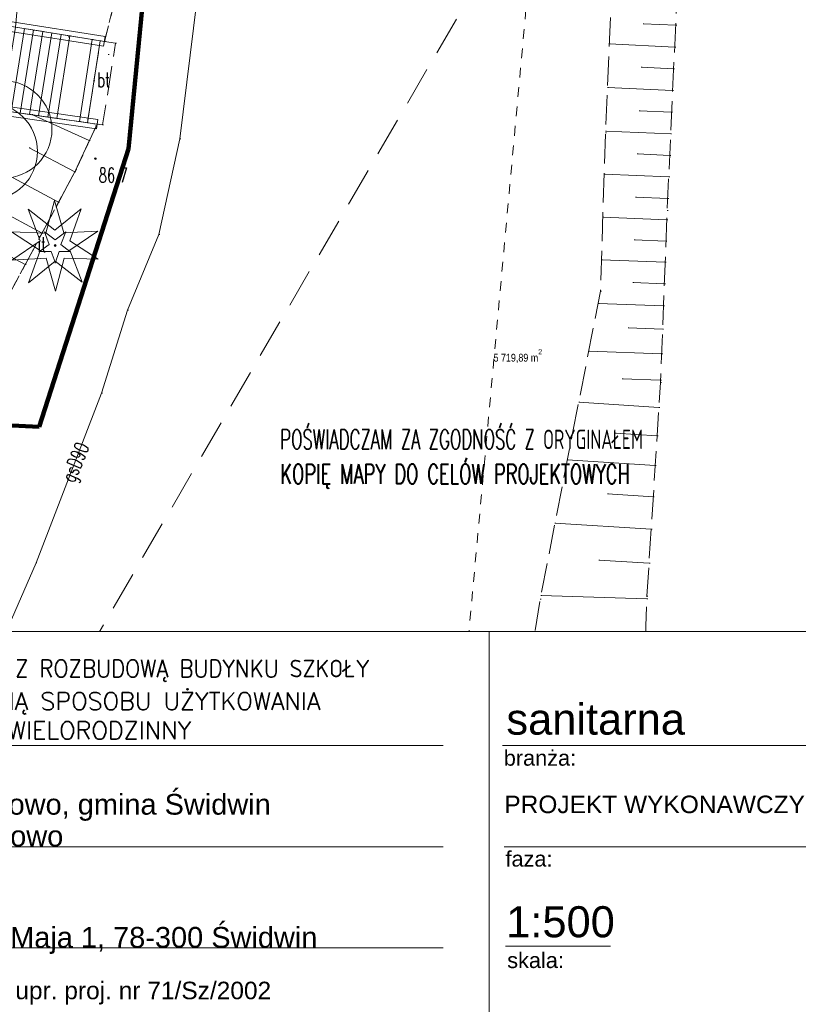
# Model space of a CAD drawing. Extents: x -134780 to 5540120, y 74663 to 5964901.
# Tile 58 of 71: x 5539606 to 5539646, y 5961280 to 5961330. Entities that reach past the tile are written whole.
import ezdxf
from ezdxf.lldxf.tags import DXFTag

# ---------------------------------------------------------------- set-up
doc = ezdxf.new("R2010")
doc.units = 0
doc.header["$MEASUREMENT"] = 0
doc.set_wipeout_variables(frame=1)
for name, pattern in [('L_0_03', [1, 0.5, -0.5]), ('L_0_05', [1.75, 1.25, -0.5]), ('L_0_06', [2, 1.5, -0.5]), ('L_0_0C', [3, 2, -1]), ('Wipeout_Contour', [1000, 0, -1000])]:
    doc.linetypes.add(name, pattern=pattern)
for name, color, linetype, lineweight in [('000_Inne__niezydentyfikowane__Nr_Pióra__7', 7, 'Continuous', 13), ('0_Nr_Pióra__7', 7, 'Continuous', 13), ('Arch opisy_Nr_Pióra__80', 3, 'Continuous', 211), ('ARCH TABELA_Nr_Pióra__1', 7, 'Continuous', 25), ('ARCH TABELA_Nr_Pióra__21', 7, 'Continuous', 9), ('ARCH TABELA_Nr_Pióra__7', 7, 'Continuous', 13), ('arch wypelnienia_Nr_Pióra__21', 7, 'Continuous', 9), ('bt_Nr_Pióra__7', 7, 'Continuous', 13), ('inny_obiekt_zagospodarowania_terenu_Atr17_Nr_Pióra__7', 7, 'Continuous', 13), ('inny_obiekt_zagospodarowania_terenu_Nr_Pióra__7', 7, 'Continuous', 13), ('KR_ObiektKarto_Nr_Pióra__7', 7, 'Continuous', 13), ('mapa', 7, 'Continuous', 13), ('mur_op_Nr_Pióra__7', 7, 'Continuous', 13), ('ogrodzenie_trwale_Nr_Pióra__7', 7, 'Continuous', 13), ('pikieta_naturalna_Atr2_Nr_Pióra__7', 7, 'Continuous', 13), ('pikieta_naturalna_Nr_Pióra__7', 7, 'Continuous', 13), ('przewod_gazowy_Atr1_Nr_Pióra__7', 7, 'Continuous', 13), ('przewod_gazowy_Nr_Pióra__7', 7, 'Continuous', 13), ('przewod_wodociagowy_Nr_Pióra__7', 7, 'Continuous', 13), ('sch_Nr_Pióra__7', 7, 'Continuous', 13), ('skarpa_nieumocniona_Nr_Pióra__7', 7, 'Continuous', 13), ('skarpa_Nr_Pióra__7', 7, 'Continuous', 13), ('Zakres_Nr_Pióra__7', 7, 'Continuous', 13), ('zasuwa_lub_zawor_Nr_Pióra__7', 7, 'Continuous', 13)]:
    doc.layers.add(name, color=color, linetype=linetype, lineweight=lineweight)
for name, color, linetype, lineweight, true_color in [('217_kontur_klasyfikacyjny_Nr_Pióra__3', 7, 'Continuous', 18, 0xff6600), ('218_kontur_uzytku_gruntowego_Nr_Pióra__3', 7, 'Continuous', 18, 0xff6600), ('219_dzialka_ewidencyjna_Nr_Pióra__96', 7, 'Continuous', 13, 0x00d59f), ('Arch zieleń_Nr_Pióra__4', 7, 'Continuous', 9, 0x029e21), ('OT_ZagospodarowanieTerenu_P_Nr_Pióra__96', 7, 'Continuous', 13, 0x00d59f)]:
    doc.layers.add(name, color=color, linetype=linetype, lineweight=lineweight, true_color=true_color)
doc.layers.add('OT_ZagospodarowanieTerenu_P', color=7, linetype='Continuous')
doc.layers.add('TABELKA-035', color=4, linetype='Continuous')
doc.styles.add('GENERATED_STYLE_1', font='txt')
doc.styles.add('GENERATED_STYLE_7', font='Simplex.shx', dxfattribs={"bigfont": 'BIGFONT.SHX'})
doc.styles.add('GENERATED_STYLE_9', font='arial.ttf')
doc.styles.add('ROMANS', font='romans', dxfattribs={"width": 0.8})
tags = doc.linetypes.add('DASH', pattern=[15, 10, -5]).pattern_tags.tags
tags[6:7] = [DXFTag(74, 4), DXFTag(75, 0), DXFTag(340, '0'), DXFTag(46, 0.0), DXFTag(50, 0.0), DXFTag(44, 0.0), DXFTag(45, 0.0)]
tags[4:5] = [DXFTag(74, 4), DXFTag(75, 0), DXFTag(340, '0'), DXFTag(46, 0.0), DXFTag(50, 0.0), DXFTag(44, 0.0), DXFTag(45, 0.0)]
doc.linetypes.add('L_0_15_SHX', pattern='A,0,[2,Rusinowo ZAGOSPODAROWANIE1.Shx,S=7.5,R=0,X=0,Y=0],-7.5,0', length=7.5)
doc.linetypes.add('L_0_29_SHX', pattern='A,0,[1,Rusinowo ZAGOSPODAROWANIE1.Shx,S=5,R=0,X=0,Y=0],-5,0', length=5)

# ---------------------------------------------------------------- blocks, each defined once
blk = doc.blocks.new('mapa')
at = {"layer": 'pikieta_naturalna_Nr_Pióra__7', "linetype": 'Continuous'}
blk.add_hatch(color=252, dxfattribs=at).paths.add_polyline_path([(5539609.69, 5961323.305, 1), (5539609.69, 5961323.395, 1)], flags=0)
at = {"layer": '000_Inne__niezydentyfikowane__Nr_Pióra__7', "color": 252, "linetype": 'Continuous', "flags": 128}
for points in [[(5539639.49, 5961330.2), (5539637.81, 5961330.28)], [(5539639.44, 5961329.08), (5539636.08, 5961329.24)], [(5539639.38, 5961327.96), (5539637.71, 5961328.04)], [(5539639.33, 5961326.85), (5539635.98, 5961327)], [(5539639.28, 5961325.73), (5539637.61, 5961325.81)], [(5539609.37, 5961324.29), (5539606.42, 5961325.61)], [(5539639.23, 5961324.62), (5539635.88, 5961324.77)], [(5539607.8, 5961321.12), (5539603.12, 5961323.62)], [(5539608.64, 5961322.68), (5539606.29, 5961323.9)], [(5539639.18, 5961323.51), (5539637.51, 5961323.59)], [(5539639.13, 5961322.41), (5539635.81, 5961322.56)], [(5539639.08, 5961321.31), (5539637.43, 5961321.38)], [(5539606.08, 5961317.91), (5539601.26, 5961320.49)], [(5539639.03, 5961320.21), (5539635.75, 5961320.34)], [(5539638.99, 5961319.12), (5539637.35, 5961319.19)], [(5539638.95, 5961318.03), (5539635.68, 5961318.16)], [(5539638.91, 5961316.93), (5539637.28, 5961316.99)], [(5539638.86, 5961315.79), (5539635.51, 5961315.92)], [(5539638.82, 5961314.59), (5539637.04, 5961314.66)], [(5539638.77, 5961313.32), (5539635.02, 5961313.46)], [(5539638.71, 5961311.98), (5539636.74, 5961312.05)], [(5539638.63, 5961310.58), (5539634.51, 5961310.84)], [(5539638.54, 5961309.12), (5539636.38, 5961309.26)], [(5539638.44, 5961307.59), (5539633.92, 5961307.88)], [(5539638.34, 5961305.99), (5539635.98, 5961306.14)], [(5539638.23, 5961304.32), (5539633.29, 5961304.64)], [(5539638.12, 5961302.57), (5539635.54, 5961302.74)], [(5539638, 5961300.74), (5539632.57, 5961300.92)], [(5539637.94, 5961298.83), (5539635.1, 5961298.93)], [(5539637.87, 5961296.87), (5539631.96, 5961297.09)], [(5539637.79, 5961294.93), (5539634.73, 5961295.05)], [(5539634.37, 5961288.24), (5539631.49, 5961294.08)], [(5539637.73, 5961293.33), (5539632.35, 5961293.53)], [(5539636.15, 5961289.12), (5539634.08, 5961293.3)], [(5539637.69, 5961292.3), (5539636.27, 5961292.35)], [(5539637.65, 5961291.03), (5539635.41, 5961291.12)], [(5539629.65, 5961285.94), (5539628.36, 5961289.76)], [(5539632.02, 5961287.08), (5539630.46, 5961290.23)], [(5539627.01, 5961285.3), (5539626.06, 5961289.24)], [(5539633.09, 5961287.61), (5539632.1, 5961289.63)], [(5539624.28, 5961284.63), (5539623.25, 5961288.74)], [(5539621.41, 5961283.91), (5539620.32, 5961288.24)], [(5539630.86, 5961286.51), (5539630.01, 5961288.23)], [(5539618.38, 5961283.15), (5539617.24, 5961287.71)], [(5539628.34, 5961285.62), (5539627.86, 5961287.58)], [(5539615.2, 5961282.36), (5539614, 5961287.16)], [(5539625.66, 5961284.97), (5539625.18, 5961286.98)], [(5539611.97, 5961281.55), (5539610.92, 5961286.48)], [(5539622.86, 5961284.27), (5539622.33, 5961286.38)], [(5539608.83, 5961281.26), (5539608.46, 5961285.93)], [(5539619.91, 5961283.53), (5539619.36, 5961285.76)], [(5539605.95, 5961281.08), (5539605.72, 5961285.38)], [(5539616.81, 5961282.76), (5539616.22, 5961285.1)], [(5539613.59, 5961281.95), (5539612.98, 5961284.38)], [(5539610.37, 5961281.38), (5539610.17, 5961283.83)], [(5539607.36, 5961281.16), (5539607.24, 5961283.4)]]:
    blk.add_lwpolyline(points, dxfattribs=at)
at = {"layer": '0_Nr_Pióra__7', "color": 252, "linetype": 'Continuous'}
for p, q in [((5539637.81, 5961330.28), (5539637.86, 5961330.28)), ((5539639.49, 5961330.2), (5539639.54, 5961330.2)), ((5539608.285, 5961329.605), (5539608.335, 5961329.605)), ((5539608.37, 5961329.66), (5539608.42, 5961329.66)), ((5539609.53, 5961329.47), (5539609.58, 5961329.47)), ((5539609.941, 5961329.407), (5539609.991, 5961329.407)), ((5539610.151, 5961329.37), (5539610.201, 5961329.37)), ((5539610.73, 5961329.28), (5539610.78, 5961329.28)), ((5539636.08, 5961329.24), (5539636.13, 5961329.24)), ((5539610.34, 5961328.69), (5539610.39, 5961328.69)), ((5539639.44, 5961329.08), (5539639.49, 5961329.08)), ((5539637.71, 5961328.04), (5539637.76, 5961328.04)), ((5539639.38, 5961327.96), (5539639.43, 5961327.96)), ((5539609.618, 5961327.35), (5539609.668, 5961327.35)), ((5539609.618, 5961327.35), (5539609.668, 5961327.35)), ((5539635.98, 5961327), (5539636.03, 5961327)), ((5539639.33, 5961326.85), (5539639.38, 5961326.85)), ((5539637.61, 5961325.81), (5539637.66, 5961325.81)), ((5539639.28, 5961325.73), (5539639.33, 5961325.73)), ((5539606.42, 5961325.61), (5539606.47, 5961325.61)), ((5539607.71, 5961325.42), (5539607.76, 5961325.42)), ((5539608.869, 5961325.253), (5539608.919, 5961325.253)), ((5539609.279, 5961325.193), (5539609.329, 5961325.193)), ((5539609.7, 5961325.03), (5539609.75, 5961325.03)), ((5539609.779, 5961325.121), (5539609.829, 5961325.121)), ((5539610.06, 5961325.08), (5539610.11, 5961325.08)), ((5539635.88, 5961324.77), (5539635.93, 5961324.77)), ((5539635.88, 5961324.68), (5539635.93, 5961324.68)), ((5539609.37, 5961324.29), (5539609.42, 5961324.29)), ((5539614.03, 5961324.36), (5539614.08, 5961324.36)), ((5539639.23, 5961324.62), (5539639.28, 5961324.62)), ((5539606.29, 5961323.9), (5539606.34, 5961323.9)), ((5539609.69, 5961323.35), (5539609.74, 5961323.35)), ((5539637.51, 5961323.59), (5539637.56, 5961323.59)), ((5539639.18, 5961323.51), (5539639.23, 5961323.51)), ((5539608.64, 5961322.68), (5539608.69, 5961322.68)), ((5539608.69, 5961322.78), (5539608.74, 5961322.78)), ((5539635.81, 5961322.56), (5539635.86, 5961322.56)), ((5539639.13, 5961322.41), (5539639.18, 5961322.41)), ((5539607.8, 5961321.12), (5539607.85, 5961321.12)), ((5539637.43, 5961321.38), (5539637.48, 5961321.38)), ((5539639.08, 5961321.31), (5539639.13, 5961321.31)), ((5539639.05, 5961320.68), (5539639.1, 5961320.68)), ((5539635.75, 5961320.34), (5539635.8, 5961320.34)), ((5539639.03, 5961320.21), (5539639.08, 5961320.21)), ((5539612.95, 5961319.45), (5539613, 5961319.45)), ((5539637.35, 5961319.19), (5539637.4, 5961319.19)), ((5539638.99, 5961319.12), (5539639.04, 5961319.12)), ((5539635.68, 5961318.16), (5539635.73, 5961318.16)), ((5539606.08, 5961317.91), (5539606.13, 5961317.91)), ((5539638.95, 5961318.03), (5539639, 5961318.03)), ((5539635.63, 5961316.54), (5539635.68, 5961316.54)), ((5539637.28, 5961316.99), (5539637.33, 5961316.99)), ((5539638.91, 5961316.93), (5539638.96, 5961316.93)), ((5539611.34, 5961315.57), (5539611.39, 5961315.57)), ((5539635.51, 5961315.92), (5539635.56, 5961315.92)), ((5539638.86, 5961315.79), (5539638.91, 5961315.79)), ((5539637.04, 5961314.66), (5539637.09, 5961314.66)), ((5539638.82, 5961314.59), (5539638.87, 5961314.59)), ((5539635.02, 5961313.46), (5539635.07, 5961313.46)), ((5539638.77, 5961313.32), (5539638.82, 5961313.32)), ((5539636.74, 5961312.05), (5539636.79, 5961312.05)), ((5539638.71, 5961311.98), (5539638.76, 5961311.98)), ((5539638.71, 5961311.86), (5539638.76, 5961311.86)), ((5539610, 5961311.3), (5539610.05, 5961311.3)), ((5539634.51, 5961310.84), (5539634.56, 5961310.84)), ((5539638.63, 5961310.58), (5539638.68, 5961310.58)), ((5539634.19, 5961309.25), (5539634.24, 5961309.25)), ((5539636.38, 5961309.26), (5539636.43, 5961309.26)), ((5539638.54, 5961309.12), (5539638.59, 5961309.12)), ((5539633.92, 5961307.88), (5539633.97, 5961307.88)), ((5539638.44, 5961307.59), (5539638.49, 5961307.59)), ((5539635.98, 5961306.14), (5539636.03, 5961306.14)), ((5539638.34, 5961305.99), (5539638.39, 5961305.99)), ((5539633.29, 5961304.64), (5539633.34, 5961304.64)), ((5539638.23, 5961304.32), (5539638.28, 5961304.32)), ((5539606.64, 5961302.59), (5539606.69, 5961302.59)), ((5539635.54, 5961302.74), (5539635.59, 5961302.74)), ((5539638.12, 5961302.57), (5539638.17, 5961302.57)), ((5539632.57, 5961300.92), (5539632.62, 5961300.92)), ((5539638.01, 5961300.89), (5539638.06, 5961300.89)), ((5539632.53, 5961300.73), (5539632.58, 5961300.73)), ((5539638, 5961300.74), (5539638.05, 5961300.74)), ((5539635.1, 5961298.93), (5539635.15, 5961298.93)), ((5539637.94, 5961298.83), (5539637.99, 5961298.83)), ((5539637.91, 5961297.96), (5539637.96, 5961297.96)), ((5539631.96, 5961297.09), (5539632.01, 5961297.09)), ((5539637.87, 5961296.87), (5539637.92, 5961296.87)), ((5539634.73, 5961295.05), (5539634.78, 5961295.05)), ((5539637.79, 5961294.93), (5539637.84, 5961294.93)), ((5539631.49, 5961294.08), (5539631.54, 5961294.08)), ((5539632.35, 5961293.53), (5539632.4, 5961293.53)), ((5539634.08, 5961293.3), (5539634.13, 5961293.3)), ((5539637.73, 5961293.33), (5539637.78, 5961293.33)), ((5539636.27, 5961292.35), (5539636.32, 5961292.35)), ((5539637.69, 5961292.3), (5539637.74, 5961292.3)), ((5539635.41, 5961291.12), (5539635.46, 5961291.12)), ((5539637.65, 5961291.03), (5539637.7, 5961291.03)), ((5539630.82, 5961290.31), (5539630.87, 5961290.31)), ((5539630.94, 5961290.58), (5539630.99, 5961290.58)), ((5539637.63, 5961290.62), (5539637.68, 5961290.62)), ((5539628.36, 5961289.76), (5539628.41, 5961289.76)), ((5539630.46, 5961290.23), (5539630.51, 5961290.23)), ((5539637.65, 5961289.9), (5539637.7, 5961289.9)), ((5539626.06, 5961289.24), (5539626.11, 5961289.24)), ((5539632.1, 5961289.63), (5539632.15, 5961289.63)), ((5539636.75, 5961289.42), (5539636.8, 5961289.42)), ((5539623.25, 5961288.74), (5539623.3, 5961288.74)), ((5539625.71, 5961289.16), (5539625.76, 5961289.16)), ((5539636.15, 5961289.12), (5539636.2, 5961289.12)), ((5539620.32, 5961288.24), (5539620.37, 5961288.24)), ((5539630.01, 5961288.23), (5539630.06, 5961288.23)), ((5539634.37, 5961288.24), (5539634.42, 5961288.24)), ((5539617.24, 5961287.71), (5539617.29, 5961287.71)), ((5539627.86, 5961287.58), (5539627.91, 5961287.58)), ((5539633.09, 5961287.61), (5539633.14, 5961287.61)), ((5539613.67, 5961287.1), (5539613.72, 5961287.1)), ((5539614, 5961287.16), (5539614.05, 5961287.16)), ((5539625.18, 5961286.98), (5539625.23, 5961286.98)), ((5539632.02, 5961287.08), (5539632.07, 5961287.08)), ((5539610.92, 5961286.48), (5539610.97, 5961286.48)), ((5539622.33, 5961286.38), (5539622.38, 5961286.38)), ((5539630.86, 5961286.51), (5539630.91, 5961286.51)), ((5539607.59, 5961285.74), (5539607.64, 5961285.74)), ((5539608.46, 5961285.93), (5539608.51, 5961285.93)), ((5539619.36, 5961285.76), (5539619.41, 5961285.76)), ((5539629.65, 5961285.94), (5539629.7, 5961285.94)), ((5539629.74, 5961285.96), (5539629.79, 5961285.96)), ((5539627.01, 5961285.3), (5539627.06, 5961285.3)), ((5539628.34, 5961285.62), (5539628.39, 5961285.62)), ((5539616.22, 5961285.1), (5539616.27, 5961285.1)), ((5539625.49, 5961284.93), (5539625.54, 5961284.93)), ((5539625.66, 5961284.97), (5539625.71, 5961284.97)), ((5539612.98, 5961284.38), (5539613.03, 5961284.38)), ((5539622.86, 5961284.27), (5539622.91, 5961284.27)), ((5539624.28, 5961284.63), (5539624.33, 5961284.63)), ((5539610.17, 5961283.83), (5539610.22, 5961283.83)), ((5539621.41, 5961283.91), (5539621.46, 5961283.91)), ((5539635.9, 5961284.1), (5539635.95, 5961284.1)), ((5539607.24, 5961283.4), (5539607.29, 5961283.4)), ((5539619.91, 5961283.53), (5539619.96, 5961283.53)), ((5539616.81, 5961282.76), (5539616.86, 5961282.76)), ((5539618.38, 5961283.15), (5539618.43, 5961283.15)), ((5539615.2, 5961282.36), (5539615.25, 5961282.36)), ((5539613.59, 5961281.95), (5539613.64, 5961281.95)), ((5539607.36, 5961281.16), (5539607.41, 5961281.16)), ((5539608.13, 5961281.2), (5539608.18, 5961281.2)), ((5539608.83, 5961281.26), (5539608.88, 5961281.26)), ((5539610.37, 5961281.38), (5539610.42, 5961281.38)), ((5539611.74, 5961281.49), (5539611.79, 5961281.49)), ((5539611.97, 5961281.55), (5539612.02, 5961281.55)), ((5539605.95, 5961281.08), (5539606, 5961281.08)), ((5539616.59, 5961280.91), (5539616.64, 5961280.91))]:
    blk.add_line(p, q, dxfattribs=at)
at = {"layer": '217_kontur_klasyfikacyjny_Nr_Pióra__3', "color": 252, "linetype": 'L_0_03', "flags": 128}
for points in [[(5539627.92, 5961288.68), (5539634.87, 5961364.54)], [(5539606.23, 5961285.27), (5539627.92, 5961288.68)], [(5539594.19, 5961282.76), (5539606.23, 5961285.27)]]:
    blk.add_lwpolyline(points, dxfattribs=at)
at = {"layer": '218_kontur_uzytku_gruntowego_Nr_Pióra__3', "color": 252, "linetype": 'L_0_03', "flags": 128}
for points in [[(5539627.92, 5961288.68), (5539634.87, 5961364.54)], [(5539606.23, 5961285.27), (5539627.92, 5961288.68)], [(5539606.23, 5961285.27), (5539594.19, 5961282.76)], [(5539594.19, 5961282.76), (5539606.23, 5961285.27)], [(5539608.23, 5961227.09), (5539606.23, 5961285.27)]]:
    blk.add_lwpolyline(points, dxfattribs=at)
at = {"layer": '219_dzialka_ewidencyjna_Nr_Pióra__96', "color": 252, "linetype": 'Continuous', "flags": 128}
for points in [[(5539627.92, 5961288.68), (5539698.93, 5961299.77)], [(5539606.23, 5961285.27), (5539627.92, 5961288.68)], [(5539594.19, 5961282.76), (5539606.23, 5961285.27)], [(5539606.23, 5961285.27), (5539608.23, 5961227.09)]]:
    blk.add_lwpolyline(points, dxfattribs=at)
at = {"layer": 'Arch opisy_Nr_Pióra__80', "linetype": 'DASH', "ltscale": 0.2}
for p, q in [((5539614.259, 5961353.44), (5539611.398, 5961323.861)), ((5539542.34, 5961312.72), (5539606.798, 5961309.584))]:
    blk.add_line(p, q, dxfattribs=at)
at = {"layer": 'ARCH TABELA_Nr_Pióra__21', "color": 252, "linetype": 'Continuous'}
blk.add_line((5539618.545, 5961288.019), (5539637.955, 5961288.019), dxfattribs=at)
at = {"layer": 'Arch zieleń_Nr_Pióra__4', "color": 252, "linetype": 'Continuous'}
for centre in [(5539604.96, 5961324.85), (5539604.21, 5961323.72)]:
    blk.add_circle(centre, 2.5, dxfattribs=at)
at = {"layer": 'bt_Nr_Pióra__7', "color": 252, "linetype": 'L_0_06', "flags": 128}
blk.add_lwpolyline([(5539609.941, 5961329.407), (5539610.151, 5961329.37), (5539610.73, 5961329.28), (5539610.06, 5961325.08), (5539609.779, 5961325.121), (5539609.279, 5961325.193)], close=True, dxfattribs=at)
at = {"layer": 'inny_obiekt_zagospodarowania_terenu_Nr_Pióra__7', "color": 252, "linetype": 'L_0_03', "flags": 128}
blk.add_lwpolyline([(5539610.151, 5961329.37), (5539611.12, 5961333.14), (5539611.64, 5961340.27), (5539612.48, 5961350.68), (5539612.95, 5961360.38), (5539613.33, 5961365.93)], dxfattribs=at)
at = {"layer": 'KR_ObiektKarto_Nr_Pióra__7', "color": 252, "linetype": 'Continuous', "flags": 128}
for points in [[(5539606.05, 5961330.032), (5539605.365, 5961325.762)], [(5539606.519, 5961329.957), (5539605.835, 5961325.694)], [(5539606.988, 5961329.882), (5539606.305, 5961325.625)], [(5539607.457, 5961329.807), (5539606.775, 5961325.556)], [(5539607.926, 5961329.731), (5539607.245, 5961325.488)]]:
    blk.add_lwpolyline(points, dxfattribs=at)
at = {"layer": 'mur_op_Nr_Pióra__7', "color": 252, "linetype": 'Continuous'}
for p, q in [((5539610.191, 5961329.617), (5539605.418, 5961330.382)), ((5539610.111, 5961329.123), (5539605.338, 5961329.888)), ((5539609.815, 5961325.368), (5539604.856, 5961326.087)), ((5539609.743, 5961324.873), (5539604.784, 5961325.593))]:
    blk.add_line(p, q, dxfattribs=at)
at = {"layer": 'mur_op_Nr_Pióra__7', "color": 252, "linetype": 'L_0_29_SHX'}
for p, q in [((5539610.151, 5961329.37), (5539605.378, 5961330.135)), ((5539609.779, 5961325.121), (5539604.82, 5961325.84))]:
    blk.add_line(p, q, dxfattribs=at)
at = {"layer": 'mur_op_Nr_Pióra__7', "color": 252, "linetype": 'Continuous', "flags": 128}
for points in [[(5539610.191, 5961329.617), (5539610.111, 5961329.123)], [(5539609.815, 5961325.368), (5539609.743, 5961324.873)]]:
    blk.add_lwpolyline(points, dxfattribs=at)
at = {"layer": 'ogrodzenie_trwale_Nr_Pióra__7', "color": 252, "linetype": 'Continuous', "flags": 128}
blk.add_lwpolyline([(5539538.19, 5961269.97), (5539543.69, 5961271.2), (5539558.75, 5961274.84), (5539587.14, 5961281.45), (5539589.13, 5961281.94), (5539591.61, 5961282.43), (5539595.52, 5961283.49), (5539598.74, 5961284.03), (5539607.59, 5961285.74), (5539613.67, 5961287.1), (5539625.71, 5961289.16), (5539630.82, 5961290.31), (5539630.94, 5961290.58)], dxfattribs=at)
at = {"layer": 'ogrodzenie_trwale_Nr_Pióra__7', "color": 252, "linetype": 'L_0_15_SHX', "flags": 128}
blk.add_lwpolyline([(5539538.19, 5961269.97), (5539543.69, 5961271.2), (5539558.75, 5961274.84), (5539587.14, 5961281.45), (5539589.13, 5961281.94), (5539591.61, 5961282.43), (5539595.52, 5961283.49), (5539598.74, 5961284.03), (5539607.59, 5961285.74), (5539613.67, 5961287.1), (5539625.71, 5961289.16), (5539630.82, 5961290.31), (5539630.94, 5961290.58)], dxfattribs=at)
at = {"layer": 'pikieta_naturalna_Nr_Pióra__7', "color": 252, "linetype": 'Continuous'}
blk.add_circle((5539609.69, 5961323.35), 0.045, dxfattribs=at)
at = {"layer": 'sch_Nr_Pióra__7', "color": 252, "linetype": 'Continuous', "flags": 128}
for points in [[(5539605.581, 5961330.108), (5539608.37, 5961329.66), (5539607.71, 5961325.42), (5539604.9, 5961325.83)], [(5539608.37, 5961329.66), (5539609.53, 5961329.47), (5539608.869, 5961325.253), (5539607.71, 5961325.42)], [(5539609.941, 5961329.407), (5539609.279, 5961325.193), (5539608.869, 5961325.253), (5539609.53, 5961329.47)]]:
    blk.add_lwpolyline(points, close=True, dxfattribs=at)
at = {"layer": 'skarpa_nieumocniona_Nr_Pióra__7', "color": 252, "linetype": 'L_0_06', "flags": 128}
blk.add_lwpolyline([(5539605.581, 5961330.108), (5539606.21, 5961337.04), (5539607.5, 5961346.46), (5539608.69, 5961355.58), (5539609.63, 5961362.19), (5539610.3, 5961368.66), (5539612.89, 5961368.52), (5539613.33, 5961365.93), (5539612.95, 5961360.38), (5539612.48, 5961350.68), (5539611.64, 5961340.27), (5539611.12, 5961333.14), (5539610.151, 5961329.37)], close=True, dxfattribs=at)
at = {"layer": 'arch wypelnienia_Nr_Pióra__21', "color": 252, "insert": (5539630.135, 5961312.855), "char_height": 0.4, "attachment_point": 7, "style": 'GENERATED_STYLE_1'}
blk.add_mtext('{\\fArial Narrow Zachodni|b0|i0|c0|p34;5\xa0719,89 m{\\H0.66x;\\S2^  ;}}', dxfattribs=at)
at = {"layer": 'bt_Nr_Pióra__7', "color": 252, "linetype": 'Continuous', "insert": (5539609.78, 5961327.773), "char_height": 0.75, "attachment_point": 1, "style": 'GENERATED_STYLE_7'}
blk.add_mtext('{\\W0.660000x;bt}', dxfattribs=at)
at = {"layer": 'pikieta_naturalna_Atr2_Nr_Pióra__7', "color": 252, "linetype": 'Continuous', "insert": (5539609.859, 5961322.878), "char_height": 0.75, "attachment_point": 1, "style": 'GENERATED_STYLE_7'}
blk.add_mtext('{\\W0.660000x;86.7}', dxfattribs=at)
at = {"layer": 'przewod_gazowy_Atr1_Nr_Pióra__7', "color": 252, "linetype": 'Continuous', "insert": (5539607.909, 5961306.956), "char_height": 0.75, "attachment_point": 1, "rotation": 67.3, "style": 'GENERATED_STYLE_7'}
blk.add_mtext('{\\W0.660000x;gsD90}', dxfattribs=at)
at = {"color": 252, "linetype": 'Wipeout_Contour', "lineweight": 0, "ltscale": 1555929.677534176}
blk.add_wipeout([(5539607.621, 5961318.034), (5539607.621, 5961317.984), (5539607.821, 5961318.584), (5539608.371, 5961318.584), (5539607.921, 5961318.934), (5539608.171, 5961319.584), (5539607.621, 5961319.184), (5539607.071, 5961319.584), (5539607.321, 5961318.934), (5539606.821, 5961318.584), (5539607.421, 5961318.584)], dxfattribs=at).dxf.layer = 'OT_ZagospodarowanieTerenu_P'
at = {"layer": 'OT_ZagospodarowanieTerenu_P_Nr_Pióra__96', "linetype": 'Continuous'}
blk.add_hatch(color=252, dxfattribs=at).paths.add_polyline_path([(5539607.621, 5961318.834, 1), (5539607.621, 5961318.934, 1)], flags=0)
at = {"layer": '000_Inne__niezydentyfikowane__Nr_Pióra__7', "color": 252, "linetype": 'Continuous', "flags": 128}
blk.add_lwpolyline([(5539606.95, 5961319.53), (5539604.6, 5961320.79)], dxfattribs=at)
at = {"layer": '0_Nr_Pióra__7', "color": 252, "linetype": 'Continuous'}
blk.add_line((5539606.95, 5961319.53), (5539607, 5961319.53), dxfattribs=at)
at = {"layer": 'Arch opisy_Nr_Pióra__80', "linetype": 'DASH', "ltscale": 0.2}
blk.add_line((5539611.398, 5961323.861), (5539606.798, 5961309.584), dxfattribs=at)
at = {"layer": 'Arch zieleń_Nr_Pióra__4', "color": 252, "linetype": 'Continuous'}
for p, q in [((5539607.143, 5961319.524), (5539607.594, 5961321.199)), ((5539608.077, 5961319.533), (5539607.594, 5961321.199)), ((5539607.612, 5961319.68), (5539606.23, 5961320.764)), ((5539606.856, 5961319.124), (5539606.23, 5961320.764)), ((5539607.612, 5961319.68), (5539608.964, 5961320.767)), ((5539608.372, 5961319.136), (5539608.964, 5961320.767)), ((5539607.143, 5961319.524), (5539605.387, 5961319.585)), ((5539606.86, 5961318.63), (5539605.387, 5961319.585)), ((5539608.077, 5961319.533), (5539609.809, 5961319.627)), ((5539608.377, 5961318.647), (5539609.809, 5961319.627)), ((5539606.856, 5961319.124), (5539605.393, 5961318.138)), ((5539608.372, 5961319.136), (5539609.826, 5961318.191)), ((5539606.86, 5961318.63), (5539606.259, 5961316.97)), ((5539608.377, 5961318.647), (5539609.016, 5961317.011)), ((5539607.154, 5961318.233), (5539605.393, 5961318.138)), ((5539607.626, 5961318.086), (5539606.259, 5961316.97)), ((5539607.154, 5961318.233), (5539607.643, 5961316.546)), ((5539607.626, 5961318.086), (5539609.016, 5961317.011)), ((5539608.092, 5961318.244), (5539607.643, 5961316.546)), ((5539608.092, 5961318.244), (5539609.826, 5961318.191))]:
    blk.add_line(p, q, dxfattribs=at)
at = {"layer": 'inny_obiekt_zagospodarowania_terenu_Nr_Pióra__7', "color": 252, "linetype": 'L_0_03', "flags": 128}
blk.add_lwpolyline([(5539601.53, 5961309.53), (5539605.4, 5961316.63), (5539608.69, 5961322.78), (5539609.779, 5961325.121)], dxfattribs=at)
at = {"layer": 'OT_ZagospodarowanieTerenu_P_Nr_Pióra__96', "color": 252, "linetype": 'Continuous'}
blk.add_line((5539607.621, 5961318.884), (5539607.671, 5961318.884), dxfattribs=at)
at = {"layer": 'OT_ZagospodarowanieTerenu_P_Nr_Pióra__96', "color": 252, "linetype": 'Continuous', "flags": 128}
for points in [[(5539607.621, 5961318.034), (5539607.621, 5961317.984), (5539607.821, 5961318.584), (5539608.371, 5961318.584), (5539607.921, 5961318.934), (5539608.171, 5961319.584), (5539607.621, 5961319.184), (5539607.071, 5961319.584), (5539607.321, 5961318.934), (5539606.821, 5961318.584), (5539607.421, 5961318.584)], [(5539607.621, 5961318.034), (5539607.421, 5961318.584), (5539606.821, 5961318.584), (5539607.321, 5961318.934), (5539607.071, 5961319.584), (5539607.621, 5961319.184), (5539608.171, 5961319.584), (5539607.921, 5961318.934), (5539608.371, 5961318.584), (5539607.821, 5961318.584), (5539607.621, 5961317.984)]]:
    blk.add_lwpolyline(points, close=True, dxfattribs=at)
at = {"layer": 'OT_ZagospodarowanieTerenu_P_Nr_Pióra__96', "color": 252, "linetype": 'Continuous'}
blk.add_circle((5539607.621, 5961318.884), 0.05, dxfattribs=at)
at = {"layer": 'przewod_gazowy_Nr_Pióra__7', "color": 252, "linetype": 'Continuous', "flags": 128}
blk.add_lwpolyline([(5539617.02, 5961366.51), (5539616.75, 5961352.18), (5539616.46, 5961345.05), (5539616.15, 5961339.78), (5539615.08, 5961332.97), (5539614.03, 5961324.36), (5539612.95, 5961319.45), (5539611.34, 5961315.57), (5539610, 5961311.3), (5539606.64, 5961302.59), (5539602.88, 5961293.99), (5539600.8, 5961289.38), (5539599.49, 5961285.15), (5539600.01, 5961280.28), (5539600.18, 5961274.27), (5539600.25, 5961266.4), (5539600.19, 5961256.71), (5539600.12, 5961251.91)], dxfattribs=at)
at = {"layer": 'przewod_wodociagowy_Nr_Pióra__7', "color": 252, "linetype": 'Continuous', "flags": 128}
blk.add_lwpolyline([(5539523.52, 5961364.08), (5539529.06, 5961363.67), (5539537.48, 5961362.65), (5539542.79, 5961362), (5539541.4, 5961352.89), (5539540.33, 5961338.95), (5539539.17, 5961326.33), (5539538.66, 5961318.45), (5539538.17, 5961311.01), (5539537.08, 5961296.32), (5539536.47, 5961285.85), (5539535.85, 5961268.98), (5539549.29, 5961271.29), (5539573.3, 5961275.34), (5539588.62, 5961277.8), (5539602.17, 5961279.36), (5539616.59, 5961280.91), (5539615.83, 5961257.35), (5539615.32, 5961242.06)], dxfattribs=at)
at = {"layer": 'skarpa_nieumocniona_Nr_Pióra__7', "color": 252, "linetype": 'L_0_06', "flags": 128}
for points in [[(5539634.19, 5961309.25), (5539635.63, 5961316.54), (5539635.88, 5961324.68), (5539636.31, 5961334.52), (5539636.57, 5961340.31), (5539637.52, 5961348.62), (5539638.1, 5961353.52), (5539639.27, 5961362.61), (5539639.6, 5961351.95), (5539639.71, 5961343.11), (5539639.57, 5961331.99), (5539639.05, 5961320.68), (5539638.71, 5961311.86), (5539638.01, 5961300.89), (5539637.91, 5961297.96), (5539637.63, 5961290.62), (5539637.65, 5961289.9), (5539636.75, 5961289.42), (5539629.74, 5961285.96), (5539625.49, 5961284.93), (5539611.74, 5961281.49), (5539608.13, 5961281.2), (5539602.16, 5961280.88), (5539595.86, 5961280.18), (5539595.52, 5961283.49), (5539598.74, 5961284.03), (5539607.59, 5961285.74), (5539613.67, 5961287.1), (5539625.71, 5961289.16), (5539630.82, 5961290.31), (5539630.94, 5961290.58), (5539632.53, 5961300.73)], [(5539634.19, 5961309.25), (5539635.63, 5961316.54), (5539635.88, 5961324.68), (5539636.31, 5961334.52), (5539636.57, 5961340.31), (5539637.52, 5961348.62), (5539638.1, 5961353.52), (5539639.27, 5961362.61), (5539639.6, 5961351.95), (5539639.71, 5961343.11), (5539639.57, 5961331.99), (5539639.05, 5961320.68), (5539638.71, 5961311.86), (5539638.01, 5961300.89), (5539637.91, 5961297.96), (5539637.63, 5961290.62), (5539637.65, 5961289.9), (5539636.75, 5961289.42), (5539629.74, 5961285.96), (5539625.49, 5961284.93), (5539611.74, 5961281.49), (5539608.13, 5961281.2), (5539602.16, 5961280.88), (5539595.86, 5961280.18), (5539595.52, 5961283.49), (5539598.74, 5961284.03), (5539607.59, 5961285.74), (5539613.67, 5961287.1), (5539625.71, 5961289.16), (5539630.82, 5961290.31), (5539630.94, 5961290.58), (5539632.53, 5961300.73)], [(5539612.44, 5961216.99), (5539610.06, 5961218.31), (5539602.52, 5961222.69), (5539595.6, 5961226.77), (5539595.49, 5961231.6), (5539596.67, 5961250.62), (5539595.15, 5961268.63), (5539591.76, 5961277.11), (5539591.61, 5961282.43), (5539591.99, 5961287.81), (5539593.952, 5961294.062), (5539595.56, 5961307.5), (5539598.16, 5961315.46), (5539599.447, 5961317.425), (5539604.82, 5961325.84), (5539609.779, 5961325.121), (5539608.69, 5961322.78), (5539608.64, 5961322.68), (5539605.4, 5961316.63), (5539601.53, 5961309.53), (5539598.8, 5961303.88), (5539597.99, 5961299.75), (5539597.47, 5961296.58), (5539596.26, 5961288.98), (5539595.52, 5961283.49), (5539595.86, 5961280.18), (5539596.22, 5961275.12), (5539597.04, 5961266.24), (5539597.33, 5961260.29), (5539597.52, 5961250.45), (5539597.18, 5961244.27), (5539596.64, 5961232.31), (5539598.25, 5961228.38), (5539605.11, 5961224.61), (5539613.95, 5961219.95)]]:
    blk.add_lwpolyline(points, close=True, dxfattribs=at)
at = {"layer": 'skarpa_Nr_Pióra__7', "color": 252, "linetype": 'L_0_05', "flags": 128}
blk.add_lwpolyline([(5539609.779, 5961325.121), (5539608.69, 5961322.78), (5539608.64, 5961322.68), (5539605.4, 5961316.63), (5539603.41, 5961312.99), (5539601.53, 5961309.53), (5539600.92, 5961308.27), (5539598.8, 5961303.88), (5539597.99, 5961299.75), (5539597.47, 5961296.58), (5539596.66, 5961291.48), (5539596.26, 5961288.98), (5539595.52, 5961283.49), (5539591.61, 5961282.43), (5539593.391, 5961291.106), (5539593.952, 5961294.062), (5539595.56, 5961307.5), (5539598.16, 5961315.46), (5539599.447, 5961317.425), (5539604.9, 5961325.83)], close=True, dxfattribs=at)
at = {"layer": 'Zakres_Nr_Pióra__7', "color": 252, "linetype": 'L_0_0C', "flags": 128}
blk.add_lwpolyline([(5539630.53, 5961390.3), (5539628.94, 5961331.74), (5539600.56, 5961283.04), (5539537.62, 5961279.94), (5539520.78, 5961299.6), (5539520.6, 5961305.18), (5539524.89, 5961364.28), (5539536.45, 5961379.17)], close=True, dxfattribs=at)
at = {"layer": 'inny_obiekt_zagospodarowania_terenu_Atr17_Nr_Pióra__7', "color": 252, "linetype": 'Continuous', "insert": (5539606.724, 5961319.322), "char_height": 0.75, "attachment_point": 1, "style": 'GENERATED_STYLE_7'}
blk.add_mtext('{\\W0.660000x;it}', dxfattribs=at)
blk = doc.blocks.new('A$C68B9850F')
at = {"layer": 'ARCH TABELA_Nr_Pióra__21', "linetype": 'Continuous'}
for p, q in [((-87.5, 29.056), (0, 29.056)), ((-21.809, 29.056), (-21.809, 0)), ((-62.671, 23.206), (-24.172, 23.206)), ((-21.112, 23.206), (-1.615, 23.206)), ((-62.671, 18.006), (-24.172, 18.006)), ((-21.025, 18.006), (-1.615, 18.006)), ((-62.671, 12.806), (-24.172, 12.806)), ((-20.966, 12.893), (-15.568, 12.893))]:
    blk.add_line(p, q, dxfattribs=at)
at = {"layer": 'ARCH TABELA_Nr_Pióra__1', "color": 7, "linetype": 'Continuous', "style": 'GENERATED_STYLE_7', "width": 0.9}
blk.add_text('PROJEKT PRZEBUDOWY WRAZ Z ROZBUDOWĄ BUDYNKU SZKOŁY', height=0.9, dxfattribs=at).set_placement((-62.671, 26.704))
at = {"layer": 'ARCH TABELA_Nr_Pióra__1', "color": 7, "linetype": 'Continuous', "style": 'GENERATED_STYLE_7'}
for s, p in [('PODSTAWOWEJ ORAZ ZMIANĄ SPOSOBU UŻYTKOWANIA', (-62.671, 25.03)), ('NA BUDYNEK MIESZKALNY WIELORODZINNY', (-62.671, 23.527))]:
    blk.add_text(s, height=0.9, dxfattribs=at).set_placement(p)
at = {"layer": 'ARCH TABELA_Nr_Pióra__21', "linetype": 'Continuous', "insert": (-62.671, 12.499), "char_height": 1.06383, "attachment_point": 7, "line_spacing_factor": 0.807442, "style": 'GENERATED_STYLE_9'}
blk.add_mtext('{Gmina Świdwin\\Pul. Plac Konstytucji 3-go Maja 1, 78-300 Świdwin}', dxfattribs=at)
at = {"layer": 'ARCH TABELA_Nr_Pióra__7', "linetype": 'Continuous', "attachment_point": 1, "style": 'GENERATED_STYLE_9'}
for s, insert, char_height in [('sanitarna', (-20.919, 25.354), 1.5958), ('{branża:}', (-21.053, 22.962), 0.7979), ('{faza:}', (-20.966, 17.781), 0.7979), ('1:500', (-20.929, 14.949), 1.5958), ('{skala:}', (-20.877, 12.571), 0.7979)]:
    blk.add_mtext(s, dxfattribs=dict(at, insert=insert, char_height=char_height))
at = {"layer": 'ARCH TABELA_Nr_Pióra__7', "linetype": 'Continuous', "style": 'GENERATED_STYLE_9'}
for s, insert, char_height, attachment_point, line_spacing_factor in [('{Rusinowo, 78-311 Rusinowo, gmina Świdwin \\Pdz.nr 375/5, obręb Rusinowo}', (-62.671, 17.699), 1.06383, 7, 0.918867), ('PROJEKT WYKONAWCZY', (-21.025, 20.629), 0.9, 1, 0.923713)]:
    blk.add_mtext(s, dxfattribs=dict(at, insert=insert, char_height=char_height, attachment_point=attachment_point, line_spacing_factor=line_spacing_factor))
at = {"layer": 'ARCH TABELA_Nr_Pióra__7', "color": 0, "linetype": 'Continuous', "insert": (-62.682, 11.072), "char_height": 0.9, "width": 37.95373, "attachment_point": 1, "style": 'GENERATED_STYLE_7'}
blk.add_mtext('mgr inż. Krzysztof Imbra  \\fArial|b0|i0|c238;upr. proj. nr 71/Sz/2002', dxfattribs=at)

msp = doc.modelspace()

# ---------------------------------------------------------------- block references
at = {"layer": 'mapa', "color": 4, "lineweight": 40}
msp.add_blockref('mapa', (0, 0), dxfattribs=at)

# ---------------------------------------------------------------- next in the draw order: wipeouts: each hides what was drawn before it
msp.add_wipeout([(5539564.213, 5961270.013), (5539564.213, 5961299.069), (5539651.713, 5961299.069), (5539651.713, 5961270.013)]).dxf.layer = 'zasuwa_lub_zawor_Nr_Pióra__7'

# ---------------------------------------------------------------- next in the draw order: block references
at = {"layer": 'zasuwa_lub_zawor_Nr_Pióra__7'}
msp.add_blockref('A$C68B9850F', (5539651.713, 5961270.013), dxfattribs=at)

# ---------------------------------------------------------------- next in the draw order: wipeouts: each hides what was drawn before it
msp.add_wipeout([(5539444.713, 5961266.963), (5539444.713, 5961415.463), (5539654.713, 5961415.463), (5539651.713, 5961412.413), (5539457.213, 5961412.413), (5539457.213, 5961270.013), (5539651.713, 5961270.013), (5539654.713, 5961266.963)]).dxf.layer = 'zasuwa_lub_zawor_Nr_Pióra__7'

# ---------------------------------------------------------------- next in the draw order: texts
at = {"layer": 'TABELKA-035', "color": 1, "style": 'ROMANS'}
for s, width, p in [('POŚWIADCZAM ZA ZGODNOŚĆ Z ORYGINAŁEM ', 0.62, (5539619.182, 5961308.437)), ('KOPIĘ MAPY DO CELÓW PROJEKTOWYCH', 0.67, (5539619.182, 5961306.659))]:
    msp.add_text(s, height=1, dxfattribs=dict(at, width=width)).set_placement(p)

doc.saveas('drawing.dxf')
